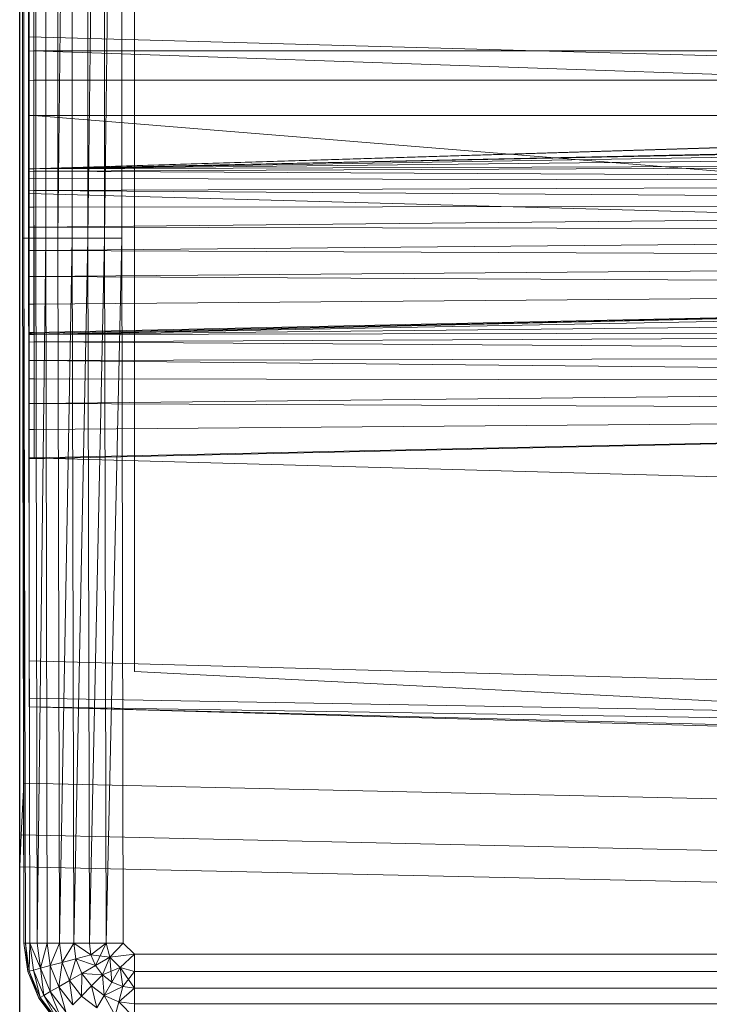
# Model space of a CAD drawing. Header units: metres. Extents: x 391.1 to 427.5, y 12.5 to 28.4.
# Tile 140 of 209: x 407.3769 to 407.4684, y 26.2593 to 26.3898. Entities that reach past the tile are written whole.
import ezdxf

# ---------------------------------------------------------------- set-up
doc = ezdxf.new("R2010")
doc.units = ezdxf.units.M
for name, color, linetype, lineweight in [('A-DETL-____-MBND', 7, 'Continuous', 18), ('A-WALL-____-MCUT', 7, 'Continuous', 25), ('A-WALL-____-OTLN', 7, 'Continuous', 25)]:
    doc.layers.add(name, color=color, linetype=linetype, lineweight=lineweight)

# ---------------------------------------------------------------- blocks, each defined once
blk = doc.blocks.new('Family - Evans PA-152028-03_CLI_AIGUA_P0A')
at = {"layer": 'A-WALL-____-MCUT', "color": 253, "true_color": 0xaaaaaa}
blk.add_line((1.66046, 0.2), (0, 0.2), dxfattribs=at)
at = {"layer": 'A-WALL-____-OTLN', "color": 253, "true_color": 0xaaaaaa}
blk.add_line((1.66046, 0.2), (0, 0.2), dxfattribs=at)
blk = doc.blocks.new('Family - Inodor PA-152192-03_CLI_AIGUA_P0A')
at = {"layer": 'A-DETL-____-MBND', "color": 253, "true_color": 0xaaaaaa}
for p, q in [((0.00056, 0.01465), (0.00056, 0.38826)), ((0.00056, 0.01465), (0.00056, 0.38826)), ((0, 0.36417), (0, 0.03582)), ((0, 0.03582), (0, 0.36417)), ((0.00056, 0.36417), (0.00056, 0.03582)), ((0.00056, 0.03582), (0.00056, 0.36417)), ((0.01521, 0.35403), (0.01521, 0.05064)), ((0.01521, 0.35403), (0.01521, 0.05064)), ((0.00036, 0.10805), (0.00036, 0.29485)), ((0.00036, 0.10805), (0.00036, 0.29485)), ((0.00056, 0.10805), (0.00056, 0.29485)), ((0.00056, 0.29485), (0.00056, 0.10805)), ((0.00056, 0.10805), (0.00056, 0.29485)), ((0.00116, 0.10805), (0.00116, 0.29485)), ((0.00116, 0.29485), (0.00116, 0.10805)), ((0.00116, 0.10805), (0.00116, 0.29485)), ((0.00213, 0.10805), (0.00213, 0.29485)), ((0.00213, 0.29485), (0.00213, 0.10805)), ((0.00213, 0.10805), (0.00213, 0.29485)), ((0.00345, 0.10805), (0.00345, 0.29485)), ((0.00345, 0.29485), (0.00345, 0.10805)), ((0.00345, 0.10805), (0.00345, 0.29485)), ((0.00508, 0.10805), (0.00508, 0.29485)), ((0.00508, 0.29485), (0.00508, 0.10805)), ((0.00696, 0.29485), (0.00508, 0.10805)), ((0.00508, 0.10805), (0.00508, 0.29485)), ((0.00508, 0.10805), (0.00696, 0.29485)), ((0.00696, 0.10805), (0.00696, 0.29485)), ((0.00696, 0.10805), (0.00696, 0.29485)), ((0.00696, 0.10805), (0.00696, 0.29485)), ((0.00904, 0.10805), (0.00904, 0.29485)), ((0.00904, 0.29485), (0.00904, 0.10805)), ((0.01126, 0.29485), (0.00904, 0.10805)), ((0.00904, 0.10805), (0.00904, 0.29485)), ((0.00904, 0.10805), (0.01126, 0.29485)), ((0.01126, 0.10805), (0.01126, 0.29485)), ((0.01354, 0.29485), (0.01126, 0.10805)), ((0.01126, 0.10805), (0.01126, 0.29485)), ((0.01126, 0.10805), (0.01126, 0.29485)), ((0.01126, 0.10805), (0.01354, 0.29485)), ((0.01354, 0.10805), (0.01354, 0.29485)), ((0.01354, 0.29485), (0.01354, 0.10805)), ((0.01354, 0.10805), (0.01354, 0.29485)), ((0.00127, 0.11722), (0.00127, 0.28262)), ((0.00127, 0.13284), (0.00127, 0.26701)), ((0.00127, 0.267), (0.00127, 0.13339)), ((0.00186, 0.26697), (0.00186, 0.13288)), ((0.00186, 0.13288), (0.00186, 0.26697)), ((0.00186, 0.13288), (0.00186, 0.26697)), ((0.00186, 0.13288), (0.00186, 0.26697)), ((0.00127, 0.13475), (0.00127, 0.15852)), ((0.51095, 0.12067), (0.00127, 0.13475)), ((0.00127, 0.11399), (0.00127, 0.13475)), ((0.52327, 0.1334), (0.00127, 0.11723)), ((0.00127, 0.13339), (0.00127, 0.13285)), ((0.00187, 0.11726), (0.52327, 0.1334)), ((0.00187, 0.11726), (0.52327, 0.1334)), ((0.00186, 0.13288), (0.00127, 0.13285)), ((0.00186, 0.13288), (0.00127, 0.13285)), ((0.00186, 0.13288), (0.00127, 0.13284)), ((0.00186, 0.13288), (0.00127, 0.13284)), ((0.00127, 0.13285), (0.00127, 0.12897)), ((0.00127, 0.13284), (0.00127, 0.11728)), ((0.00186, 0.13288), (0.28176, 0.13288)), ((0.28176, 0.13288), (0.00186, 0.13288)), ((0.00186, 0.12899), (0.00186, 0.13288)), ((0.00186, 0.13288), (0.00186, 0.12899)), ((0.28176, 0.13288), (0.00186, 0.13288)), ((0.28176, 0.13288), (0.00186, 0.13288)), ((0.28176, 0.12326), (0.00186, 0.13288)), ((0.00186, 0.13288), (0.00187, 0.11726)), ((0.28176, 0.12326), (0.00186, 0.13288)), ((0.00187, 0.11726), (0.00186, 0.13288)), ((0.00187, 0.11726), (0.51154, 0.13288)), ((0.00187, 0.11726), (0.51154, 0.13288)), ((0.00186, 0.12899), (0.00127, 0.12897)), ((0.00186, 0.12899), (0.00127, 0.12897)), ((0.00127, 0.12897), (0.00127, 0.12431)), ((0.00186, 0.12899), (0.28176, 0.12899)), ((0.28176, 0.12899), (0.00186, 0.12899)), ((0.00186, 0.12431), (0.00186, 0.12899)), ((0.00186, 0.12899), (0.00186, 0.12431)), ((0.00186, 0.12431), (0.00127, 0.12431)), ((0.00127, 0.12431), (0.00186, 0.12431)), ((0.00127, 0.12431), (0.00127, 0.1243)), ((0.00186, 0.12431), (0.00127, 0.1243)), ((0.00127, 0.1243), (0.00186, 0.12431)), ((0.00186, 0.12431), (0.00127, 0.12428)), ((0.00186, 0.12431), (0.00127, 0.12428)), ((0.00127, 0.1243), (0.00127, 0.12428)), ((0.00127, 0.12428), (0.00127, 0.09539)), ((0.00186, 0.12431), (0.28176, 0.12431)), ((0.28176, 0.12431), (0.00186, 0.12431)), ((0.28175, 0.10165), (0.00186, 0.12431)), ((0.00186, 0.12431), (0.00192, 0.09531)), ((0.28175, 0.10165), (0.00186, 0.12431)), ((0.00192, 0.09531), (0.00186, 0.12431)), ((0.28176, 0.12326), (0.00187, 0.11726)), ((0.00187, 0.11726), (0.28176, 0.12326)), ((0.00187, 0.11726), (0.28176, 0.12326)), ((0.00187, 0.11726), (0.28176, 0.12326)), ((0.28176, 0.12295), (0.00187, 0.11726)), ((0.00187, 0.11726), (0.28176, 0.12295)), ((0.28176, 0.12197), (0.00187, 0.11726)), ((0.00187, 0.11726), (0.28176, 0.12197)), ((0.28176, 0.12037), (0.00187, 0.11726)), ((0.00187, 0.11726), (0.28176, 0.12037)), ((0.28176, 0.11819), (0.00187, 0.11726)), ((0.00187, 0.11694), (0.28176, 0.11819)), ((0.00187, 0.11726), (0.28176, 0.11819)), ((0.00187, 0.11694), (0.28176, 0.11819)), ((0.00187, 0.11726), (0.00127, 0.11728)), ((0.00127, 0.11728), (0.00187, 0.11726)), ((0.00127, 0.11728), (0.00127, 0.11723)), ((0.00187, 0.11726), (0.00127, 0.11723)), ((0.00187, 0.11726), (0.00127, 0.11723)), ((0.00127, 0.11722), (0.00187, 0.11726)), ((0.00187, 0.11726), (0.00127, 0.11722)), ((0.00127, 0.11722), (0.00127, 0.11691)), ((0.00187, 0.11694), (0.00127, 0.11691)), ((0.00187, 0.11694), (0.00127, 0.11691)), ((0.00127, 0.11691), (0.00127, 0.11594)), ((0.00187, 0.11694), (0.00187, 0.11726)), ((0.00187, 0.11726), (0.00187, 0.11694)), ((0.28176, 0.11552), (0.00187, 0.11694)), ((0.28176, 0.11552), (0.00187, 0.11694)), ((0.00187, 0.11596), (0.00187, 0.11694)), ((0.00187, 0.11694), (0.00187, 0.11596)), ((0.00187, 0.11596), (0.00127, 0.11594)), ((0.00187, 0.11596), (0.00127, 0.11594)), ((0.00127, 0.11594), (0.00127, 0.11434)), ((0.28176, 0.11552), (0.00187, 0.11596)), ((0.28176, 0.11552), (0.00187, 0.11596)), ((0.00187, 0.11436), (0.00187, 0.11596)), ((0.00187, 0.11596), (0.00187, 0.11436)), ((0.28176, 0.11552), (0.00187, 0.11436)), ((0.00187, 0.11436), (0.28176, 0.11552)), ((0.00187, 0.11436), (0.00127, 0.11434)), ((0.00187, 0.11436), (0.00127, 0.11434)), ((0.00127, 0.11434), (0.00127, 0.11218)), ((0.51095, 0.09991), (0.00127, 0.11399)), ((0.00127, 0.07896), (0.00127, 0.11399)), ((0.28176, 0.11242), (0.00187, 0.11436)), ((0.28176, 0.11242), (0.00187, 0.11436)), ((0.00187, 0.11219), (0.00187, 0.11436)), ((0.00187, 0.11436), (0.00187, 0.11219)), ((0.28176, 0.11242), (0.00187, 0.11219)), ((0.00187, 0.10951), (0.28176, 0.11242)), ((0.00187, 0.11219), (0.28176, 0.11242)), ((0.00187, 0.10951), (0.28176, 0.11242)), ((0.00187, 0.11219), (0.00127, 0.11218)), ((0.00187, 0.11219), (0.00127, 0.11218)), ((0.00127, 0.11218), (0.00127, 0.10951)), ((0.00187, 0.10951), (0.00187, 0.11219)), ((0.00187, 0.11219), (0.00187, 0.10951)), ((0.00187, 0.10951), (0.00127, 0.10951)), ((0.00127, 0.10951), (0.00187, 0.10951)), ((0.00187, 0.10951), (0.00127, 0.10951)), ((0.00187, 0.10951), (0.00127, 0.10951)), ((0.00127, 0.10951), (0.00127, 0.10642)), ((0.28176, 0.10898), (0.00187, 0.10951)), ((0.28176, 0.10898), (0.00187, 0.10951)), ((0.00187, 0.10641), (0.00187, 0.10951)), ((0.00187, 0.10951), (0.00187, 0.10641)), ((0.28176, 0.10898), (0.00187, 0.10641)), ((0.00187, 0.10641), (0.28176, 0.10898)), ((0.00056, 0.10805), (0.00036, 0.10805)), ((0.00056, 0.01465), (0.00036, 0.10805)), ((0.00036, 0.10805), (0.00056, 0.10805)), ((0.00056, 0.10805), (0.00036, 0.10805)), ((0.00056, 0.01465), (0.00036, 0.10805)), ((0.00116, 0.10805), (0.00056, 0.10805)), ((0.00076, 0.01465), (0.00056, 0.10805)), ((0.00056, 0.10805), (0.00116, 0.10805)), ((0.00056, 0.10805), (0.00056, 0.01465)), ((0.00116, 0.10805), (0.00056, 0.10805)), ((0.00076, 0.01465), (0.00056, 0.10805)), ((0.00076, 0.01465), (0.00056, 0.10805)), ((0.00056, 0.01465), (0.00056, 0.10805)), ((0.00213, 0.10805), (0.00116, 0.10805)), ((0.00136, 0.01465), (0.00116, 0.10805)), ((0.00116, 0.10805), (0.00213, 0.10805)), ((0.00116, 0.10805), (0.00136, 0.01465)), ((0.00213, 0.10805), (0.00116, 0.10805)), ((0.00136, 0.01465), (0.00116, 0.10805)), ((0.00345, 0.10805), (0.00213, 0.10805)), ((0.00233, 0.01465), (0.00213, 0.10805)), ((0.00213, 0.10805), (0.00345, 0.10805)), ((0.00213, 0.10805), (0.00233, 0.01465)), ((0.00345, 0.10805), (0.00213, 0.10805)), ((0.00233, 0.01465), (0.00213, 0.10805)), ((0.00345, 0.10805), (0.00233, 0.01465)), ((0.00233, 0.01465), (0.00345, 0.10805)), ((0.00365, 0.01465), (0.00345, 0.10805)), ((0.00345, 0.10805), (0.00508, 0.10805)), ((0.00508, 0.10805), (0.00345, 0.10805)), ((0.00365, 0.01465), (0.00345, 0.10805)), ((0.00365, 0.01465), (0.00345, 0.10805)), ((0.00528, 0.01465), (0.00508, 0.10805)), ((0.00696, 0.10805), (0.00508, 0.10805)), ((0.00508, 0.10805), (0.00528, 0.01465)), ((0.00696, 0.10805), (0.00508, 0.10805)), ((0.00528, 0.01465), (0.00508, 0.10805)), ((0.00696, 0.10805), (0.00528, 0.01465)), ((0.00528, 0.01465), (0.00696, 0.10805)), ((0.00716, 0.01465), (0.00696, 0.10805)), ((0.00696, 0.10805), (0.00904, 0.10805)), ((0.00904, 0.10805), (0.00696, 0.10805)), ((0.00716, 0.01465), (0.00696, 0.10805)), ((0.00716, 0.01465), (0.00696, 0.10805)), ((0.00904, 0.10805), (0.00716, 0.01465)), ((0.00716, 0.01465), (0.00904, 0.10805)), ((0.00924, 0.01465), (0.00904, 0.10805)), ((0.01126, 0.10805), (0.00904, 0.10805)), ((0.01126, 0.10805), (0.00904, 0.10805)), ((0.00924, 0.01465), (0.00904, 0.10805)), ((0.00924, 0.01465), (0.00904, 0.10805)), ((0.01126, 0.10805), (0.00924, 0.01465)), ((0.00924, 0.01465), (0.01126, 0.10805)), ((0.01146, 0.01465), (0.01126, 0.10805)), ((0.01354, 0.10805), (0.01126, 0.10805)), ((0.01354, 0.10805), (0.01126, 0.10805)), ((0.01146, 0.01465), (0.01126, 0.10805)), ((0.01146, 0.01465), (0.01126, 0.10805)), ((0.01354, 0.10805), (0.01146, 0.01465)), ((0.01146, 0.01465), (0.01354, 0.10805)), ((0.01374, 0.01465), (0.01354, 0.10805)), ((0.01354, 0.10805), (0.01374, 0.01465)), ((0.01374, 0.01465), (0.01354, 0.10805)), ((0.00187, 0.10641), (0.00127, 0.10642)), ((0.00127, 0.10642), (0.00187, 0.10641)), ((0.00127, 0.10642), (0.00127, 0.10642)), ((0.00187, 0.10641), (0.00127, 0.10642)), ((0.00127, 0.10642), (0.00187, 0.10641)), ((0.00127, 0.10642), (0.00127, 0.10641)), ((0.00187, 0.10641), (0.00127, 0.10641)), ((0.00187, 0.10641), (0.00127, 0.10641)), ((0.00127, 0.10641), (0.00127, 0.10299)), ((0.28176, 0.10533), (0.00187, 0.10641)), ((0.00187, 0.10641), (0.00187, 0.10298)), ((0.28176, 0.10533), (0.00187, 0.10641)), ((0.00187, 0.10298), (0.00187, 0.10641)), ((0.28176, 0.10533), (0.00187, 0.10298)), ((0.00187, 0.10298), (0.28176, 0.10533)), ((0.00187, 0.10298), (0.00127, 0.10299)), ((0.00127, 0.10299), (0.00187, 0.10298)), ((0.00127, 0.10299), (0.00127, 0.10298)), ((0.00187, 0.10298), (0.00127, 0.10298)), ((0.00127, 0.10298), (0.00187, 0.10298)), ((0.00127, 0.10298), (0.00127, 0.10297)), ((0.00187, 0.10298), (0.00127, 0.10297)), ((0.00187, 0.10298), (0.00127, 0.10297)), ((0.00127, 0.10297), (0.00127, 0.09933)), ((0.28176, 0.10156), (0.00187, 0.10298)), ((0.28176, 0.10156), (0.00187, 0.10298)), ((0.00187, 0.09932), (0.00187, 0.10298)), ((0.00187, 0.10298), (0.00187, 0.09932)), ((0.28176, 0.10156), (0.00127, 0.09542)), ((0.28176, 0.10156), (0.00187, 0.09932)), ((0.00187, 0.09555), (0.28176, 0.10156)), ((0.00187, 0.09932), (0.28176, 0.10156)), ((0.00187, 0.09555), (0.28176, 0.10156)), ((0.28175, 0.10165), (0.00192, 0.09531)), ((0.00192, 0.09531), (0.28175, 0.10165)), ((0.28181, 0.10065), (0.00192, 0.09531)), ((0.00192, 0.09531), (0.28181, 0.10065)), ((0.00187, 0.09932), (0.00127, 0.09933)), ((0.00127, 0.09933), (0.00187, 0.09932)), ((0.00127, 0.09933), (0.00127, 0.09932)), ((0.00187, 0.09932), (0.00127, 0.09932)), ((0.00187, 0.09932), (0.00127, 0.09932)), ((0.00127, 0.09932), (0.00127, 0.09556)), ((0.00187, 0.09555), (0.00187, 0.09932)), ((0.00187, 0.09932), (0.00187, 0.09555)), ((0.28181, 0.0982), (0.00192, 0.09531)), ((0.00192, 0.09531), (0.28181, 0.0982)), ((0.00187, 0.09555), (0.00127, 0.09556)), ((0.00127, 0.09556), (0.00187, 0.09555)), ((0.00127, 0.09556), (0.00127, 0.09555)), ((0.00187, 0.09555), (0.00127, 0.09552)), ((0.00187, 0.09555), (0.00127, 0.09555)), ((0.00127, 0.09555), (0.00187, 0.09555)), ((0.00127, 0.09555), (0.00127, 0.09553)), ((0.00187, 0.09555), (0.00127, 0.09553)), ((0.00127, 0.09553), (0.00187, 0.09555)), ((0.00187, 0.09555), (0.00127, 0.09552)), ((0.00127, 0.09553), (0.00127, 0.09552)), ((0.00127, 0.09552), (0.00127, 0.09542)), ((0.00192, 0.09531), (0.00127, 0.09539)), ((0.00127, 0.09539), (0.00192, 0.09531)), ((0.00127, 0.09539), (0.00127, 0.09528)), ((0.00192, 0.09531), (0.00127, 0.09528)), ((0.00192, 0.09531), (0.00127, 0.09528)), ((0.00127, 0.09528), (0.00127, 0.09428)), ((0.28181, 0.09576), (0.00192, 0.09531)), ((0.00192, 0.09431), (0.28181, 0.09576)), ((0.00192, 0.09531), (0.28181, 0.09576)), ((0.00192, 0.09431), (0.28181, 0.09576)), ((0.00192, 0.09431), (0.00192, 0.09531)), ((0.00192, 0.09531), (0.00192, 0.09431)), ((0.00192, 0.09431), (0.00127, 0.09428)), ((0.00192, 0.09431), (0.00127, 0.09428)), ((0.00127, 0.09428), (0.00127, 0.09183)), ((0.28181, 0.09248), (0.00192, 0.09431)), ((0.28181, 0.09248), (0.00192, 0.09431)), ((0.00192, 0.09185), (0.00192, 0.09431)), ((0.00192, 0.09431), (0.00192, 0.09185)), ((0.00192, 0.09185), (0.00127, 0.09183)), ((0.00192, 0.09185), (0.00127, 0.09183)), ((0.00127, 0.09183), (0.00127, 0.08941)), ((0.28181, 0.09248), (0.00192, 0.09185)), ((0.00192, 0.09185), (0.28181, 0.09248)), ((0.28181, 0.08906), (0.00192, 0.09185)), ((0.28181, 0.08906), (0.00192, 0.09185)), ((0.00192, 0.08942), (0.00192, 0.09185)), ((0.00192, 0.09185), (0.00192, 0.08942)), ((0.00192, 0.08942), (0.00127, 0.08941)), ((0.00192, 0.08942), (0.00127, 0.08941)), ((0.00127, 0.08941), (0.00127, 0.08614)), ((0.28181, 0.08906), (0.00192, 0.08942)), ((0.28181, 0.08906), (0.00192, 0.08942)), ((0.00192, 0.08614), (0.00192, 0.08942)), ((0.00192, 0.08942), (0.00192, 0.08614)), ((0.28181, 0.08906), (0.00192, 0.08614)), ((0.00192, 0.08614), (0.28181, 0.08906)), ((0.00192, 0.08614), (0.00127, 0.08614)), ((0.00127, 0.08614), (0.00192, 0.08614)), ((0.00127, 0.08614), (0.00127, 0.08614)), ((0.00192, 0.08614), (0.00127, 0.08614)), ((0.00192, 0.08614), (0.00127, 0.08614)), ((0.00127, 0.08614), (0.00127, 0.08273)), ((0.28181, 0.08497), (0.00192, 0.08614)), ((0.00192, 0.08614), (0.00192, 0.08272)), ((0.28181, 0.08497), (0.00192, 0.08614)), ((0.00192, 0.08272), (0.00192, 0.08614)), ((0.28181, 0.08497), (0.00127, 0.07882)), ((0.28181, 0.08497), (0.00192, 0.08272)), ((0.00192, 0.07896), (0.28181, 0.08497)), ((0.00192, 0.08272), (0.28181, 0.08497)), ((0.00192, 0.07896), (0.28181, 0.08497)), ((0.00192, 0.08272), (0.00127, 0.08273)), ((0.00127, 0.08273), (0.00192, 0.08272)), ((0.00127, 0.08273), (0.00127, 0.08272)), ((0.00192, 0.08272), (0.00127, 0.08272)), ((0.00127, 0.08272), (0.00192, 0.08272)), ((0.00127, 0.08272), (0.00127, 0.08271)), ((0.00192, 0.08272), (0.00127, 0.08271)), ((0.00192, 0.08272), (0.00127, 0.08271)), ((0.00127, 0.08271), (0.00127, 0.07897)), ((0.00192, 0.07896), (0.00192, 0.08272)), ((0.00192, 0.08272), (0.00192, 0.07896)), ((0.00192, 0.07896), (0.00127, 0.07897)), ((0.00127, 0.07897), (0.00192, 0.07896)), ((0.00127, 0.07897), (0.00127, 0.07896)), ((0.51095, 0.06488), (0.00127, 0.07896)), ((0.00127, 0.05207), (0.00127, 0.07896)), ((0.00192, 0.07896), (0.00127, 0.07894)), ((0.00192, 0.07896), (0.00127, 0.07896)), ((0.00127, 0.07896), (0.00192, 0.07896)), ((0.00127, 0.07896), (0.00127, 0.07894)), ((0.00192, 0.07896), (0.00127, 0.07894)), ((0.00127, 0.07894), (0.00192, 0.07896)), ((0.00192, 0.07896), (0.00127, 0.07894)), ((0.00127, 0.07894), (0.00127, 0.07882)), ((0.00127, 0.07894), (0.00127, 0.07894)), ((0.51095, 0.03799), (0.00127, 0.05207)), ((0.00127, 0.04712), (0.00127, 0.05207)), ((0.01521, 0.05064), (0.15161, 0.0437)), ((0.17966, 0.04228), (0.01521, 0.05064)), ((0.51095, 0.03799), (0.00127, 0.04712)), ((0.00127, 0.04594), (0.00127, 0.04712)), ((0.51095, 0.03799), (0.00127, 0.04594)), ((0.51095, 0.03305), (0.00127, 0.04594)), ((0.51095, 0.03186), (0.00127, 0.04594)), ((0, 0.03582), (0, 0.02899)), ((0, 0.02899), (0, 0.03582)), ((0.00056, 0.03582), (0.00022, 0.02899)), ((0.00022, 0.02899), (0.00056, 0.03582)), ((0.00056, 0.03582), (0.31998, 0.0287)), ((0.00056, 0.03582), (0.31998, 0.0287)), ((0.00022, 0.02899), (0, 0.02477)), ((0, 0.02477), (0.00022, 0.02899)), ((0, 0.02899), (0, 0.02477)), ((0, 0.02477), (0, 0.02899)), ((0.00022, 0.02899), (0.31971, 0.02187)), ((0.00022, 0.02899), (0.31971, 0.02187)), ((0, 0.02477), (0.31954, 0.01764)), ((0, 0.02477), (0.31954, 0.01764)), ((0.00106, 0.01086), (0.00056, 0.01465)), ((0.00106, 0.01086), (0.00056, 0.01465)), ((0.00076, 0.01465), (0.00056, 0.01465)), ((0.00106, 0.01086), (0.00056, 0.01465)), ((0.00076, 0.01465), (0.00056, 0.01465)), ((0.00076, 0.01465), (0.00056, 0.01465)), ((0.00106, 0.01086), (0.00056, 0.01465)), ((0.00136, 0.01465), (0.00076, 0.01465)), ((0.00126, 0.01091), (0.00076, 0.01465)), ((0.00076, 0.01465), (0.00136, 0.01465)), ((0.00076, 0.01465), (0.00106, 0.01086)), ((0.00136, 0.01465), (0.00076, 0.01465)), ((0.00126, 0.01091), (0.00076, 0.01465)), ((0.00126, 0.01091), (0.00076, 0.01465)), ((0.00106, 0.01086), (0.00076, 0.01465)), ((0.00136, 0.01465), (0.00126, 0.01091)), ((0.00126, 0.01091), (0.00136, 0.01465)), ((0.00233, 0.01465), (0.00136, 0.01465)), ((0.00183, 0.01106), (0.00136, 0.01465)), ((0.00136, 0.01465), (0.00233, 0.01465)), ((0.00233, 0.01465), (0.00136, 0.01465)), ((0.00277, 0.01132), (0.00136, 0.01465)), ((0.00277, 0.01132), (0.00136, 0.01465)), ((0.00183, 0.01106), (0.00136, 0.01465)), ((0.00183, 0.01106), (0.00136, 0.01465)), ((0.00365, 0.01465), (0.00233, 0.01465)), ((0.00233, 0.01465), (0.00277, 0.01132)), ((0.00365, 0.01465), (0.00233, 0.01465)), ((0.00233, 0.01465), (0.00277, 0.01132)), ((0.00365, 0.01465), (0.00233, 0.01465)), ((0.00277, 0.01132), (0.00233, 0.01465)), ((0.00365, 0.01465), (0.00277, 0.01132)), ((0.00277, 0.01132), (0.00365, 0.01465)), ((0.00528, 0.01465), (0.00365, 0.01465)), ((0.00405, 0.01166), (0.00365, 0.01465)), ((0.00365, 0.01465), (0.00528, 0.01465)), ((0.00528, 0.01465), (0.00365, 0.01465)), ((0.00405, 0.01166), (0.00365, 0.01465)), ((0.00405, 0.01166), (0.00365, 0.01465)), ((0.00528, 0.01465), (0.00405, 0.01166)), ((0.00405, 0.01166), (0.00528, 0.01465)), ((0.00716, 0.01465), (0.00528, 0.01465)), ((0.00562, 0.01208), (0.00528, 0.01465)), ((0.00716, 0.01465), (0.00528, 0.01465)), ((0.00716, 0.01465), (0.00528, 0.01465)), ((0.00562, 0.01208), (0.00528, 0.01465)), ((0.00562, 0.01208), (0.00528, 0.01465)), ((0.00716, 0.01465), (0.00562, 0.01208)), ((0.00562, 0.01208), (0.00716, 0.01465)), ((0.00924, 0.01465), (0.00716, 0.01465)), ((0.00744, 0.01257), (0.00716, 0.01465)), ((0.00924, 0.01465), (0.00716, 0.01465)), ((0.00924, 0.01465), (0.00716, 0.01465)), ((0.00945, 0.01311), (0.00716, 0.01465)), ((0.00945, 0.01311), (0.00716, 0.01465)), ((0.00744, 0.01257), (0.00716, 0.01465)), ((0.00744, 0.01257), (0.00716, 0.01465)), ((0.01146, 0.01465), (0.00924, 0.01465)), ((0.00924, 0.01465), (0.00945, 0.01311)), ((0.01146, 0.01465), (0.00924, 0.01465)), ((0.00924, 0.01465), (0.00945, 0.01311)), ((0.01146, 0.01465), (0.00924, 0.01465)), ((0.00945, 0.01311), (0.00924, 0.01465)), ((0.01146, 0.01465), (0.00945, 0.01311)), ((0.01146, 0.01465), (0.00945, 0.01311)), ((0.00945, 0.01311), (0.01146, 0.01465)), ((0.01004, 0.01167), (0.01146, 0.01465)), ((0.01004, 0.01167), (0.01146, 0.01465)), ((0.01374, 0.01465), (0.01146, 0.01465)), ((0.01196, 0.01277), (0.01146, 0.01465)), ((0.01374, 0.01465), (0.01146, 0.01465)), ((0.01196, 0.01277), (0.01146, 0.01465)), ((0.01146, 0.01465), (0.01374, 0.01465)), ((0.01196, 0.01277), (0.01146, 0.01465)), ((0.01374, 0.01465), (0.01196, 0.01277)), ((0.01196, 0.01277), (0.01374, 0.01465)), ((0.01196, 0.01277), (0.01374, 0.01465)), ((0.01521, 0.01318), (0.01374, 0.01465)), ((0.01374, 0.01465), (0.01521, 0.01318)), ((0.01521, 0.01318), (0.01374, 0.01465)), ((0.00945, 0.01311), (0.00744, 0.01257)), ((0.00945, 0.01311), (0.00744, 0.01257)), ((0.00744, 0.01257), (0.00945, 0.01311)), ((0.01196, 0.01277), (0.00945, 0.01311)), ((0.01004, 0.01167), (0.00945, 0.01311)), ((0.01004, 0.01167), (0.00945, 0.01311)), ((0.01004, 0.01167), (0.00945, 0.01311)), ((0.01521, 0.01318), (0.01196, 0.01277)), ((0.01196, 0.01277), (0.01521, 0.01318)), ((0.01521, 0.01318), (0.01334, 0.0114)), ((0.01334, 0.0114), (0.01521, 0.01318)), ((0.01334, 0.0114), (0.01521, 0.01318)), ((0.15024, 0.01318), (0.01521, 0.01318)), ((0.01521, 0.0109), (0.01521, 0.01318)), ((0.01521, 0.01318), (0.15024, 0.01318)), ((0.15024, 0.01318), (0.01521, 0.01318)), ((0.01521, 0.0109), (0.01521, 0.01318)), ((0.01521, 0.0109), (0.01521, 0.01318)), ((0.00562, 0.01208), (0.00405, 0.01166)), ((0.00562, 0.01208), (0.00405, 0.01166)), ((0.00405, 0.01166), (0.00562, 0.01208)), ((0.0052, 0.00887), (0.00562, 0.01208)), ((0.0052, 0.00887), (0.00562, 0.01208)), ((0.00744, 0.01257), (0.00562, 0.01208)), ((0.00744, 0.01257), (0.00562, 0.01208)), ((0.00562, 0.01208), (0.00744, 0.01257)), ((0.00661, 0.00968), (0.00562, 0.01208)), ((0.00661, 0.00968), (0.00562, 0.01208)), ((0.00661, 0.00968), (0.00562, 0.01208)), ((0.00661, 0.00968), (0.00744, 0.01257)), ((0.00661, 0.00968), (0.00744, 0.01257)), ((0.00824, 0.01062), (0.00744, 0.01257)), ((0.01004, 0.01167), (0.00744, 0.01257)), ((0.01004, 0.01167), (0.00744, 0.01257)), ((0.00824, 0.01062), (0.00744, 0.01257)), ((0.00824, 0.01062), (0.00744, 0.01257)), ((0.01196, 0.01277), (0.01004, 0.01167)), ((0.01196, 0.01277), (0.01004, 0.01167)), ((0.01004, 0.01167), (0.01196, 0.01277)), ((0.01196, 0.01277), (0.01099, 0.01043)), ((0.01099, 0.01043), (0.01196, 0.01277)), ((0.01099, 0.01043), (0.01196, 0.01277)), ((0.01334, 0.0114), (0.01196, 0.01277)), ((0.01334, 0.0114), (0.01196, 0.01277)), ((0.01334, 0.0114), (0.01196, 0.01277)), ((0.01223, 0.00948), (0.01196, 0.01277)), ((0.01223, 0.00948), (0.01196, 0.01277)), ((0.00126, 0.01091), (0.00106, 0.01086)), ((0.00126, 0.01091), (0.00106, 0.01086)), ((0.00106, 0.01086), (0.00126, 0.01091)), ((0.00253, 0.00733), (0.00106, 0.01086)), ((0.00253, 0.00733), (0.00106, 0.01086)), ((0.00253, 0.00733), (0.00106, 0.01086)), ((0.00253, 0.00733), (0.00106, 0.01086)), ((0.00183, 0.01106), (0.00126, 0.01091)), ((0.00183, 0.01106), (0.00126, 0.01091)), ((0.00126, 0.01091), (0.00183, 0.01106)), ((0.0027, 0.00743), (0.00126, 0.01091)), ((0.0027, 0.00743), (0.00126, 0.01091)), ((0.00253, 0.00733), (0.00126, 0.01091)), ((0.0027, 0.00743), (0.00126, 0.01091)), ((0.00253, 0.00733), (0.00126, 0.01091)), ((0.00277, 0.01132), (0.00183, 0.01106)), ((0.00277, 0.01132), (0.00183, 0.01106)), ((0.00183, 0.01106), (0.00277, 0.01132)), ((0.00322, 0.00772), (0.00183, 0.01106)), ((0.00322, 0.00772), (0.00183, 0.01106)), ((0.0027, 0.00743), (0.00183, 0.01106)), ((0.00322, 0.00772), (0.00183, 0.01106)), ((0.0027, 0.00743), (0.00183, 0.01106)), ((0.00405, 0.01166), (0.00277, 0.01132)), ((0.00405, 0.01166), (0.00277, 0.01132)), ((0.00277, 0.01132), (0.00405, 0.01166)), ((0.00406, 0.00821), (0.00277, 0.01132)), ((0.00406, 0.00821), (0.00277, 0.01132)), ((0.00322, 0.00772), (0.00277, 0.01132)), ((0.00406, 0.00821), (0.00277, 0.01132)), ((0.00322, 0.00772), (0.00277, 0.01132)), ((0.0052, 0.00887), (0.00405, 0.01166)), ((0.0052, 0.00887), (0.00405, 0.01166)), ((0.00406, 0.00821), (0.00405, 0.01166)), ((0.0052, 0.00887), (0.00405, 0.01166)), ((0.00406, 0.00821), (0.00405, 0.01166)), ((0.00824, 0.01062), (0.00661, 0.00968)), ((0.00824, 0.01062), (0.00661, 0.00968)), ((0.00661, 0.00968), (0.00824, 0.01062)), ((0.00819, 0.00763), (0.00824, 0.01062)), ((0.00819, 0.00763), (0.00824, 0.01062)), ((0.01004, 0.01167), (0.00824, 0.01062)), ((0.01004, 0.01167), (0.00824, 0.01062)), ((0.00824, 0.01062), (0.01004, 0.01167)), ((0.00952, 0.00896), (0.00824, 0.01062)), ((0.01099, 0.01043), (0.00824, 0.01062)), ((0.01099, 0.01043), (0.00824, 0.01062)), ((0.00952, 0.00896), (0.00824, 0.01062)), ((0.00952, 0.00896), (0.00824, 0.01062)), ((0.01099, 0.01043), (0.01004, 0.01167)), ((0.01099, 0.01043), (0.01004, 0.01167)), ((0.01099, 0.01043), (0.01004, 0.01167)), ((0.01334, 0.0114), (0.01099, 0.01043)), ((0.01334, 0.0114), (0.01223, 0.00948)), ((0.01334, 0.0114), (0.01223, 0.00948)), ((0.01223, 0.00948), (0.01334, 0.0114)), ((0.01521, 0.0109), (0.01334, 0.0114)), ((0.01367, 0.00888), (0.01334, 0.0114)), ((0.01521, 0.0109), (0.01334, 0.0114)), ((0.01367, 0.00888), (0.01334, 0.0114)), ((0.01521, 0.0109), (0.01334, 0.0114)), ((0.01521, 0.00868), (0.01334, 0.0114)), ((0.01521, 0.00868), (0.01334, 0.0114)), ((0.01367, 0.00888), (0.01334, 0.0114)), ((0.01521, 0.0109), (0.01367, 0.00888)), ((0.15024, 0.0109), (0.01521, 0.0109)), ((0.01521, 0.00868), (0.01521, 0.0109)), ((0.01521, 0.0109), (0.15024, 0.0109)), ((0.01521, 0.0109), (0.01521, 0.00868)), ((0.15024, 0.0109), (0.01521, 0.0109)), ((0.01521, 0.00868), (0.01521, 0.0109)), ((0.00661, 0.00968), (0.0052, 0.00887)), ((0.00661, 0.00968), (0.0052, 0.00887)), ((0.0052, 0.00887), (0.00661, 0.00968)), ((0.00819, 0.00763), (0.00661, 0.00968)), ((0.00819, 0.00763), (0.00661, 0.00968)), ((0.00704, 0.00648), (0.00661, 0.00968)), ((0.00819, 0.00763), (0.00661, 0.00968)), ((0.00704, 0.00648), (0.00661, 0.00968)), ((0.01099, 0.01043), (0.00952, 0.00896)), ((0.01099, 0.01043), (0.00952, 0.00896)), ((0.00952, 0.00896), (0.01099, 0.01043)), ((0.01223, 0.00948), (0.01099, 0.01043)), ((0.01223, 0.00948), (0.01099, 0.01043)), ((0.01223, 0.00948), (0.01099, 0.01043)), ((0.01119, 0.00768), (0.01099, 0.01043)), ((0.01119, 0.00768), (0.01099, 0.01043)), ((0.01223, 0.00948), (0.01119, 0.00768)), ((0.01223, 0.00948), (0.01119, 0.00768)), ((0.01119, 0.00768), (0.01223, 0.00948)), ((0.01367, 0.00888), (0.01223, 0.00948)), ((0.01367, 0.00888), (0.01223, 0.00948)), ((0.01367, 0.00888), (0.01223, 0.00948)), ((0.00406, 0.00821), (0.00322, 0.00772)), ((0.00406, 0.00821), (0.00322, 0.00772)), ((0.00322, 0.00772), (0.00406, 0.00821)), ((0.0052, 0.00887), (0.00406, 0.00821)), ((0.0052, 0.00887), (0.00406, 0.00821)), ((0.00406, 0.00821), (0.0052, 0.00887)), ((0.00611, 0.00554), (0.00406, 0.00821)), ((0.00611, 0.00554), (0.00406, 0.00821)), ((0.00542, 0.00485), (0.00406, 0.00821)), ((0.00611, 0.00554), (0.00406, 0.00821)), ((0.00542, 0.00485), (0.00406, 0.00821)), ((0.00704, 0.00648), (0.0052, 0.00887)), ((0.00704, 0.00648), (0.0052, 0.00887)), ((0.00611, 0.00554), (0.0052, 0.00887)), ((0.00704, 0.00648), (0.0052, 0.00887)), ((0.00611, 0.00554), (0.0052, 0.00887)), ((0.00952, 0.00896), (0.00819, 0.00763)), ((0.00952, 0.00896), (0.00819, 0.00763)), ((0.00819, 0.00763), (0.00952, 0.00896)), ((0.01119, 0.00768), (0.00952, 0.00896)), ((0.01119, 0.00768), (0.00952, 0.00896)), ((0.01119, 0.00768), (0.00952, 0.00896)), ((0.01025, 0.00605), (0.00952, 0.00896)), ((0.01025, 0.00605), (0.00952, 0.00896)), ((0.01367, 0.00888), (0.01119, 0.00768)), ((0.01119, 0.00768), (0.01367, 0.00888)), ((0.01313, 0.00687), (0.01367, 0.00888)), ((0.01313, 0.00687), (0.01367, 0.00888)), ((0.01313, 0.00687), (0.01367, 0.00888)), ((0.01521, 0.00868), (0.01313, 0.00687)), ((0.01313, 0.00687), (0.01521, 0.00868)), ((0.01521, 0.00868), (0.01367, 0.00888)), ((0.01521, 0.00868), (0.01367, 0.00888)), ((0.01521, 0.00868), (0.01367, 0.00888)), ((0.15024, 0.00868), (0.01521, 0.00868)), ((0.01521, 0.0066), (0.01521, 0.00868)), ((0.01521, 0.00868), (0.15024, 0.00868)), ((0.15024, 0.00868), (0.01521, 0.00868)), ((0.01521, 0.0066), (0.01521, 0.00868)), ((0.01521, 0.0066), (0.01521, 0.00868)), ((0.0027, 0.00743), (0.00253, 0.00733)), ((0.0027, 0.00743), (0.00253, 0.00733)), ((0.00253, 0.00733), (0.0027, 0.00743)), ((0.00485, 0.00429), (0.00253, 0.00733)), ((0.00485, 0.00429), (0.00253, 0.00733)), ((0.00485, 0.00429), (0.00253, 0.00733)), ((0.00485, 0.00429), (0.00253, 0.00733)), ((0.00322, 0.00772), (0.0027, 0.00743)), ((0.00322, 0.00772), (0.0027, 0.00743)), ((0.0027, 0.00743), (0.00322, 0.00772)), ((0.005, 0.00443), (0.0027, 0.00743)), ((0.005, 0.00443), (0.0027, 0.00743)), ((0.00485, 0.00429), (0.0027, 0.00743)), ((0.005, 0.00443), (0.0027, 0.00743)), ((0.00485, 0.00429), (0.0027, 0.00743)), ((0.00542, 0.00485), (0.00322, 0.00772)), ((0.00542, 0.00485), (0.00322, 0.00772)), ((0.005, 0.00443), (0.00322, 0.00772)), ((0.00542, 0.00485), (0.00322, 0.00772)), ((0.005, 0.00443), (0.00322, 0.00772)), ((0.00819, 0.00763), (0.00704, 0.00648)), ((0.00819, 0.00763), (0.00704, 0.00648)), ((0.00704, 0.00648), (0.00819, 0.00763)), ((0.01025, 0.00605), (0.00819, 0.00763)), ((0.01025, 0.00605), (0.00819, 0.00763)), ((0.01025, 0.00605), (0.00819, 0.00763)), ((0.01119, 0.00768), (0.01025, 0.00605)), ((0.01119, 0.00768), (0.01025, 0.00605)), ((0.01025, 0.00605), (0.01119, 0.00768)), ((0.01313, 0.00687), (0.01119, 0.00768)), ((0.01313, 0.00687), (0.01119, 0.00768)), ((0.01313, 0.00687), (0.01119, 0.00768)), ((0.01264, 0.00505), (0.01119, 0.00768)), ((0.01264, 0.00505), (0.01119, 0.00768)), ((0.01313, 0.00687), (0.01264, 0.00505)), ((0.01313, 0.00687), (0.01264, 0.00505)), ((0.01264, 0.00505), (0.01313, 0.00687)), ((0.01521, 0.0066), (0.01313, 0.00687)), ((0.01521, 0.0066), (0.01313, 0.00687)), ((0.01521, 0.0066), (0.01313, 0.00687)), ((0.01521, 0.00472), (0.01313, 0.00687)), ((0.01521, 0.00472), (0.01313, 0.00687)), ((0.15024, 0.0066), (0.01521, 0.0066)), ((0.01521, 0.0066), (0.01521, 0.00472)), ((0.01521, 0.0066), (0.15024, 0.0066)), ((0.01521, 0.0066), (0.01521, 0.00472)), ((0.15024, 0.0066), (0.01521, 0.0066)), ((0.01521, 0.00472), (0.01521, 0.0066))]:
    blk.add_line(p, q, dxfattribs=at)
blk = doc.blocks.new('LONDR55-XX_ZZ-ARQ-CAA-M3D-Londres55_ifc-1-03_CLI_AIGUA_P0A')
at = {"layer": 'A-DETL-____-MBND', "color": 253, "lineweight": 18, "true_color": 0xaaaaaa}
blk.add_blockref('Family - Inodor PA-152192-03_CLI_AIGUA_P0A', (407.37693, 26.25274), dxfattribs=at)
at = {"layer": 'A-WALL-____-OTLN', "color": 253, "lineweight": 18, "true_color": 0xaaaaaa, "rotation": 270}
blk.add_blockref('Family - Evans PA-152028-03_CLI_AIGUA_P0A', (407.17693, 27.70959), dxfattribs=at)

msp = doc.modelspace()

# ---------------------------------------------------------------- block references
at = {"lineweight": 5}
msp.add_blockref('LONDR55-XX_ZZ-ARQ-CAA-M3D-Londres55_ifc-1-03_CLI_AIGUA_P0A', (0, 0), dxfattribs=at)

doc.saveas('drawing.dxf')
